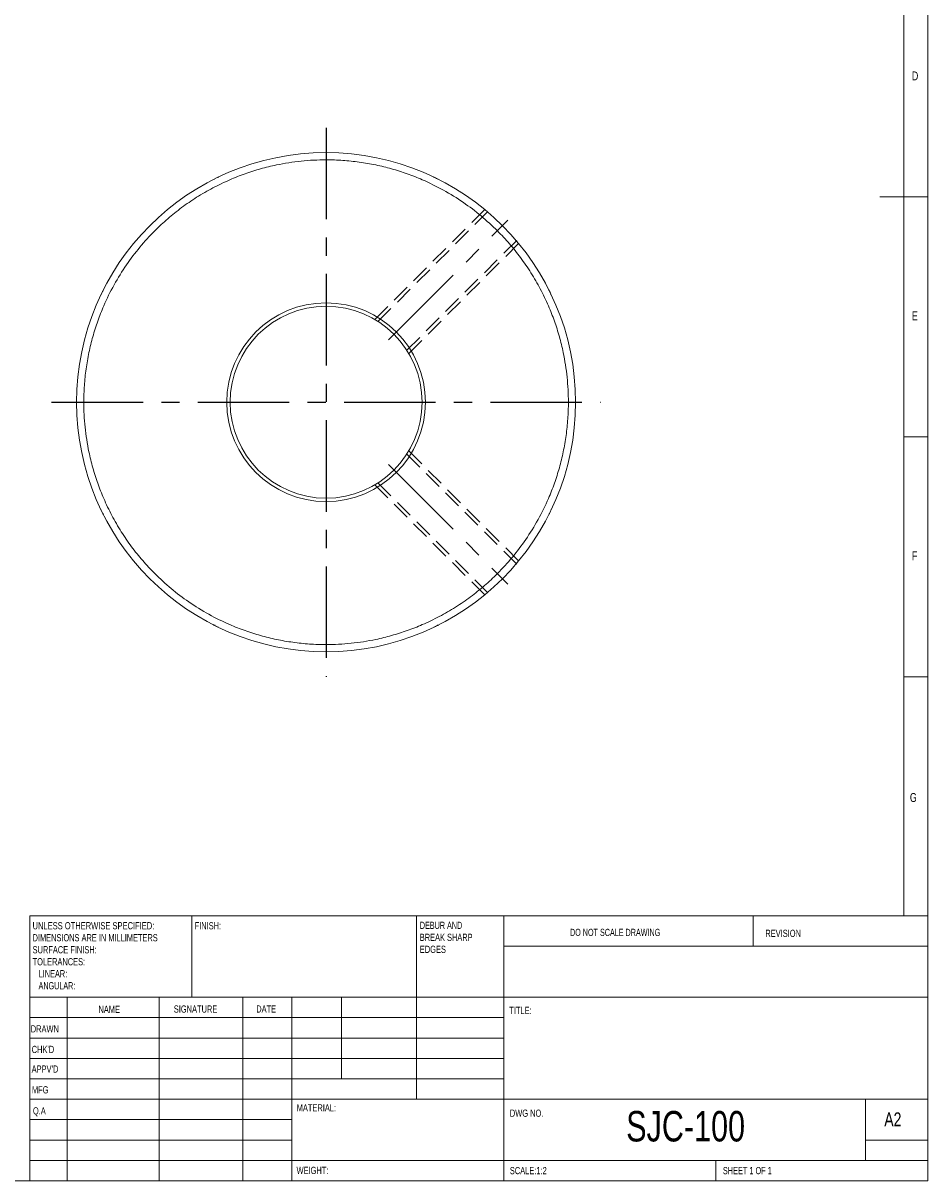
# Model space of a CAD drawing. Header units: millimetres. Extents: x 5 to 589, y 5 to 415.
# Tile 3 of 4: x 400 to 589, y 5 to 246. Entities that reach past the tile are written whole.
import ezdxf

# ---------------------------------------------------------------- set-up
doc = ezdxf.new("R2010")
doc.units = ezdxf.units.MM
doc.header["$LTSCALE"] = 3
doc.linetypes.add('CENTER', pattern=[10.16, 6.35, -1.27, 1.27, -1.27])
doc.linetypes.add('HIDDEN', pattern=[1.905, 1.27, -0.635])
doc.styles.add('SLDTEXTSTYLE0', font='TXT', dxfattribs={"width": 0.75})
doc.styles.add('SLDTEXTSTYLE1', font='TXT', dxfattribs={"width": 0.6375})
doc.styles.add('SLDTEXTSTYLE2', font='TXT', dxfattribs={"width": 0.6875})
doc.styles.add('SLDTEXTSTYLE3', font='TXT', dxfattribs={"width": 0.65625})
doc.styles.add('SLDTEXTSTYLE4', font='TXT', dxfattribs={"width": 0.675})
doc.styles.add('SLDTEXTSTYLE5', font='TXT', dxfattribs={"width": 0.72})
doc.styles.add('SLDTEXTSTYLE6', font='TXT', dxfattribs={"width": 0.708333})
doc.styles.add('SLDTEXTSTYLE7', font='TXT', dxfattribs={"width": 0.609375})
doc.styles.add('SLDTEXTSTYLE8', font='TXT', dxfattribs={"width": 0.625})

# ---------------------------------------------------------------- blocks, each defined once
blk = doc.blocks.new('SW_NOTE_0')
at = {"color": 0, "linetype": 'Continuous', "lineweight": 0, "char_height": 1.5, "attachment_point": 1}
for s, insert, style in [('DEBUR AND ', (0, 1.92), 'SLDTEXTSTYLE3'), ('BREAK SHARP ', (0, -0.58), 'SLDTEXTSTYLE4'), ('EDGES', (0, -3.08), 'SLDTEXTSTYLE0')]:
    blk.add_mtext(s, dxfattribs=dict(at, insert=insert, style=style))
blk = doc.blocks.new('SW_NOTE_1')
at = {"color": 0, "linetype": 'Continuous', "lineweight": 0, "char_height": 1.5, "attachment_point": 1}
for s, insert, style in [('UNLESS OTHERWISE SPECIFIED:', (0, 1.92), 'SLDTEXTSTYLE5'), ('DIMENSIONS ARE IN MILLIMETERS', (0, -0.58), 'SLDTEXTSTYLE6'), ('SURFACE FINISH:', (0, -3.08), 'SLDTEXTSTYLE0'), ('TOLERANCES:', (0, -5.58), 'SLDTEXTSTYLE0'), ('   LINEAR:', (0, -8.08), 'SLDTEXTSTYLE7'), ('   ANGULAR:', (0, -10.58), 'SLDTEXTSTYLE8')]:
    blk.add_mtext(s, dxfattribs=dict(at, insert=insert, style=style))

msp = doc.modelspace()

# ---------------------------------------------------------------- linework, layer by layer
at = {"color": 7, "linetype": 'Continuous', "lineweight": 0}
for p, q in [((589, 5), (589, 415)), ((584, 60.25), (584, 410)), ((589, 210), (579, 210)), ((584, 160), (589, 160)), ((589, 110), (584, 110)), ((401.8, 60.25), (589, 60.25)), ((401.8, 60.25), (401.8, 5)), ((435.6, 43.25), (435.6, 60.25)), ((482.4, 60.25), (482.4, 22)), ((500.6, 60.25), (500.6, 5)), ((552.6, 53.875), (552.6, 60.25)), ((589, 53.875), (500.6, 53.875)), ((589, 43.25), (401.8, 43.25)), ((409.6, 43.25), (409.6, 5)), ((428.791, 43.25), (428.791, 5)), ((446.1989, 43.25), (446.1989, 5)), ((456.4, 5), (456.4, 43.25)), ((466.8, 26.25), (466.8, 43.25)), ((500.6, 39), (401.8, 39)), ((500.6, 34.75), (401.8, 34.75)), ((500.6, 30.5), (401.8, 30.5)), ((500.6, 26.25), (401.8, 26.25)), ((456.4, 22), (401.8, 22)), ((456.4, 22), (589, 22)), ((576, 9.25), (576, 22)), ((456.4, 17.7499), (401.8, 17.7499)), ((456.4, 13.5), (401.8, 13.5)), ((589, 13.5), (576, 13.5)), ((401.8, 9.25), (589, 9.25)), ((544.8, 5), (544.8, 9.25)), ((5, 5), (589, 5))]:
    msp.add_line(p, q, dxfattribs=at)
at = {"color": 1, "linetype": 'CENTER'}
for p, q in [((463.5721, 224.4355), (463.5721, 110.0355)), ((476.5829, 180.2463), (501.4731, 205.1364)), ((406.3721, 167.2355), (520.7721, 167.2355)), ((476.5829, 154.2248), (501.4731, 129.3346))]:
    msp.add_line(p, q, dxfattribs=at)
at = {"color": 7, "linetype": 'Continuous', "lineweight": 15}
for p, q in [((441.0576, 214.1087), (441.1009, 214.0186)), ((486.0867, 214.1087), (486.0434, 214.0186)), ((416.699, 189.7501), (416.7891, 189.7068)), ((510.3552, 189.7068), (510.4453, 189.7501)), ((416.699, 144.721), (416.7891, 144.7643)), ((510.4453, 144.721), (510.3552, 144.7643)), ((441.0576, 120.3623), (441.1009, 120.4525)), ((486.0867, 120.3623), (486.0434, 120.4525))]:
    msp.add_line(p, q, dxfattribs=at)
at = {"color": 5, "linetype": 'HIDDEN'}
for p, q in [((473.7297, 184.4641), (496.8062, 207.5406)), ((474.3861, 184.0599), (497.3365, 207.0103)), ((480.3965, 178.0495), (503.3469, 200.9999)), ((480.8007, 177.393), (503.8772, 200.4695)), ((480.8007, 157.078), (503.8772, 134.0015)), ((480.3965, 156.4216), (503.3469, 133.4712)), ((473.7297, 150.0069), (496.8062, 126.9304)), ((474.3861, 150.4112), (497.3365, 127.4608))]:
    msp.add_line(p, q, dxfattribs=at)
at = {"color": 7, "linetype": 'Continuous', "lineweight": 15, "flags": 128}
for points in [[(440.0979, 213.6355), (440.2963, 213.707), (440.3333, 213.7109)], [(417.304, 190.9476), (417.272, 190.8063), (417.2776, 190.7533)], [(509.9721, 190.7098), (510.0436, 190.5114), (510.0517, 190.4341)], [(417.1722, 143.7612), (417.1007, 143.9596), (417.0927, 144.0359)], [(509.9721, 143.7612), (510.0437, 143.9598), (510.0463, 143.985)], [(439.86, 120.9674), (440.0014, 120.9354), (440.0645, 120.942)]]:
    msp.add_lwpolyline(points, dxfattribs=at)
at = {"color": 7, "linetype": 'Continuous', "lineweight": 15}
for radius in [52, 20.7, 20]:
    msp.add_circle((463.5721, 167.2355), radius, dxfattribs=at)
for centre, radius, start, end in [((417.5411, 190.4544), 0.4487, 145.303447, 185.581417), ((440.3503, 121.2), 0.4434, 235.291737, 280.219133), ((486.7938, 121.2009), 0.4442, 259.559371, 304.665169)]:
    msp.add_arc(centre, radius, start, end, dxfattribs=at)
for points, knots in [([(427.8632, 131.5266), (427.01, 132.4165), (425.3047, 134.1949), (422.9791, 137.1219), (420.8212, 140.2597), (418.8748, 143.6224), (417.2543, 147.0029), (415.9447, 150.3297), (414.9149, 153.5737), (413.9636, 157.4644), (413.25, 162.0244), (413.0129, 166.6579), (413.1511, 170.7093), (413.5091, 174.1669), (414.1008, 177.5676), (414.9148, 180.8971), (415.9447, 184.1411), (417.3735, 187.771), (419.3159, 191.7256), (421.8481, 195.8163), (424.6951, 199.5781), (427.6062, 202.7666), (430.5398, 205.4944), (433.456, 207.8308), (436.5969, 209.9857), (439.9589, 211.933), (443.3396, 213.5533), (446.6663, 214.8629), (449.9103, 215.8928), (453.801, 216.844), (458.361, 217.5576), (462.9946, 217.7948), (467.0459, 217.6566), (470.5035, 217.2985), (473.9042, 216.7068), (477.2337, 215.8929), (480.4777, 214.863), (484.1075, 213.4339), (488.0633, 211.4928), (492.1491, 208.9558), (495.928, 206.1258), (498.1633, 204.0049), (499.281, 202.9444)], [0, 0, 0, 0, 0.023307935, 0.046583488, 0.070615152, 0.095285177, 0.11999464, 0.14145146, 0.162860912, 0.18432068, 0.217158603, 0.249999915, 0.27191424, 0.293778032, 0.315695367, 0.337152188, 0.35856164, 0.380021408, 0.410888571, 0.441759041, 0.470877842, 0.499999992, 0.523305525, 0.546581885, 0.570615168, 0.595285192, 0.619994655, 0.641451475, 0.662860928, 0.684320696, 0.717158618, 0.749999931, 0.771914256, 0.793778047, 0.815695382, 0.837152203, 0.858561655, 0.880021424, 0.910888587, 0.941759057, 0.970877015, 1, 1, 1, 1]), ([(486.0867, 214.1087), (486.2622, 214.0237), (486.5286, 213.8947), (486.8501, 213.7345), (486.9824, 213.6678), (487.0464, 213.6355)], [0, 0, 0, 0, 0.49937674, 0.75767277, 1, 1, 1, 1]), ([(499.281, 202.9444), (500.1343, 202.0546), (501.8396, 200.2761), (504.1652, 197.3491), (506.3231, 194.2113), (508.2695, 190.8486), (509.8899, 187.4681), (511.1995, 184.1414), (512.2294, 180.8974), (513.1807, 177.0067), (513.8942, 172.4466), (514.1314, 167.8131), (513.9932, 163.7618), (513.6351, 160.3042), (513.0435, 156.9035), (512.2295, 153.5739), (511.1996, 150.33), (509.7707, 146.7), (507.8283, 142.7454), (505.2962, 138.6547), (502.4492, 134.8929), (499.538, 131.7044), (496.6045, 128.9767), (493.6882, 126.6403), (490.5474, 124.4853), (487.1854, 122.538), (483.8047, 120.9178), (480.478, 119.6081), (477.234, 118.5783), (473.3433, 117.627), (468.7833, 116.9134), (464.1497, 116.6762), (460.0984, 116.8145), (456.6408, 117.1725), (453.2401, 117.7642), (449.9106, 118.5782), (446.6666, 119.608), (443.0368, 121.0371), (439.081, 122.9783), (434.9952, 125.5152), (431.2163, 128.3453), (428.981, 130.4661), (427.8632, 131.5266)], [0, 0, 0, 0, 0.02330794, 0.04658349, 0.07061515, 0.09528518, 0.11999464, 0.14145146, 0.16286091, 0.18432068, 0.2171586, 0.24999992, 0.27191424, 0.29377803, 0.31569537, 0.33715219, 0.35856164, 0.38002141, 0.41088857, 0.44175904, 0.47087784, 0.49999999, 0.52330553, 0.54658189, 0.57061517, 0.59528519, 0.61999466, 0.64145148, 0.66286093, 0.6843207, 0.71715862, 0.74999993, 0.77191426, 0.79377805, 0.81569538, 0.8371522, 0.85856166, 0.88002142, 0.91088859, 0.94175906, 0.97087701, 1, 1, 1, 1]), ([(416.699, 189.7501), (416.784, 189.9256), (416.913, 190.192), (417.0731, 190.5135), (417.1399, 190.6458), (417.1722, 190.7098)], [0, 0, 0, 0, 0.49937674, 0.75767277, 1, 1, 1, 1]), ([(509.9721, 190.7098), (510.0044, 190.6459), (510.071, 190.5137), (510.2312, 190.1923), (510.3602, 189.9258), (510.4453, 189.7501)], [0, 0, 0, 0, 0.24206567, 0.50010987, 1, 1, 1, 1]), ([(417.1722, 143.7612), (417.1399, 143.8252), (417.0733, 143.9573), (416.9131, 144.2788), (416.7841, 144.5452), (416.699, 144.721)], [0, 0, 0, 0, 0.24206567, 0.50010987, 1, 1, 1, 1]), ([(510.4453, 144.721), (510.3603, 144.5454), (510.2313, 144.279), (510.0711, 143.9575), (510.0044, 143.8253), (509.9721, 143.7612)], [0, 0, 0, 0, 0.49937674, 0.75767277, 1, 1, 1, 1]), ([(441.0576, 120.3623), (440.882, 120.4474), (440.6157, 120.5764), (440.2942, 120.7365), (440.1619, 120.8032), (440.0979, 120.8355)], [0, 0, 0, 0, 0.499376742, 0.757672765, 1, 1, 1, 1]), ([(487.0464, 120.8355), (486.9825, 120.8033), (486.8503, 120.7366), (486.5289, 120.5765), (486.2624, 120.4475), (486.0867, 120.3623)], [0, 0, 0, 0, 0.24206567, 0.50010987, 1, 1, 1, 1])]:
    msp.add_open_spline(points, degree=3, knots=knots, dxfattribs=at)
for points in [[(487.2849, 213.4911), (487.2856, 213.4777)], [(417.293, 190.9471), (417.3166, 190.9483)], [(417.3166, 190.9483), (417.33, 190.949)], [(509.8143, 143.522), (509.8277, 143.5227)], [(439.8587, 120.9934), (439.8593, 120.98)], [(439.8593, 120.98), (439.8606, 120.9564)]]:
    msp.add_open_spline(points, degree=1, dxfattribs=at)

# ---------------------------------------------------------------- block references
at = {"color": 7, "linetype": 'Continuous', "lineweight": 0}
for name, p in [('SW_NOTE_1', (402.3937, 56.9874)), ('SW_NOTE_0', (483.1092, 57.0695))]:
    msp.add_blockref(name, p, dxfattribs=at)

# ---------------------------------------------------------------- texts
at = {"color": 7, "linetype": 'Continuous', "lineweight": 0, "attachment_point": 1}
for s, insert, char_height, style in [('D', (585.6667, 236.1463), 1.8521, 'SLDTEXTSTYLE0'), ('E', (585.6667, 186.1463), 1.8521, 'SLDTEXTSTYLE0'), ('F', (585.6667, 136.1463), 1.8521, 'SLDTEXTSTYLE0'), ('G', (585.2516, 85.8016), 1.8521, 'SLDTEXTSTYLE0'), ('FINISH:', (436.1713, 58.9017), 1.5, 'SLDTEXTSTYLE0'), ('DO NOT SCALE DRAWING', (514.4146, 57.5154), 1.5, 'SLDTEXTSTYLE2'), ('REVISION', (555.1276, 57.3173), 1.5, 'SLDTEXTSTYLE0'), ('NAME', (416.1222, 41.4839), 1.5, 'SLDTEXTSTYLE0'), ('SIGNATURE', (431.8336, 41.5442), 1.5, 'SLDTEXTSTYLE0'), ('DATE', (449.0147, 41.5586), 1.5, 'SLDTEXTSTYLE0'), ('TITLE:', (501.7562, 41.2607), 1.5, 'SLDTEXTSTYLE0'), ('DRAWN', (402.0121, 37.4121), 1.5, 'SLDTEXTSTYLE0'), ("CHK'D", (402.2105, 33.1368), 1.5, 'SLDTEXTSTYLE0'), ("APPV'D", (402.2017, 29.0467), 1.5, 'SLDTEXTSTYLE0'), ('MFG', (402.2552, 24.7161), 1.5, 'SLDTEXTSTYLE0'), ('Q.A', (402.469, 20.3321), 1.5, 'SLDTEXTSTYLE0'), ('MATERIAL:', (457.4459, 20.9685), 1.5, 'SLDTEXTSTYLE0'), ('DWG NO.', (501.874, 19.8511), 1.5, 'SLDTEXTSTYLE0'), ('SJC-100', (526.1231, 19.5573), 6.35, 'SLDTEXTSTYLE0'), ('A2', (579.921, 19.2663), 2.91042, 'SLDTEXTSTYLE0'), ('WEIGHT: ', (457.4178, 7.9317), 1.4986, 'SLDTEXTSTYLE0'), ('SCALE:1:2', (501.874, 7.8825), 1.5, 'SLDTEXTSTYLE0'), ('SHEET 1 OF 1', (546.2783, 7.8825), 1.5, 'SLDTEXTSTYLE1')]:
    msp.add_mtext(s, dxfattribs=dict(at, insert=insert, char_height=char_height, style=style))

doc.saveas('drawing.dxf')
